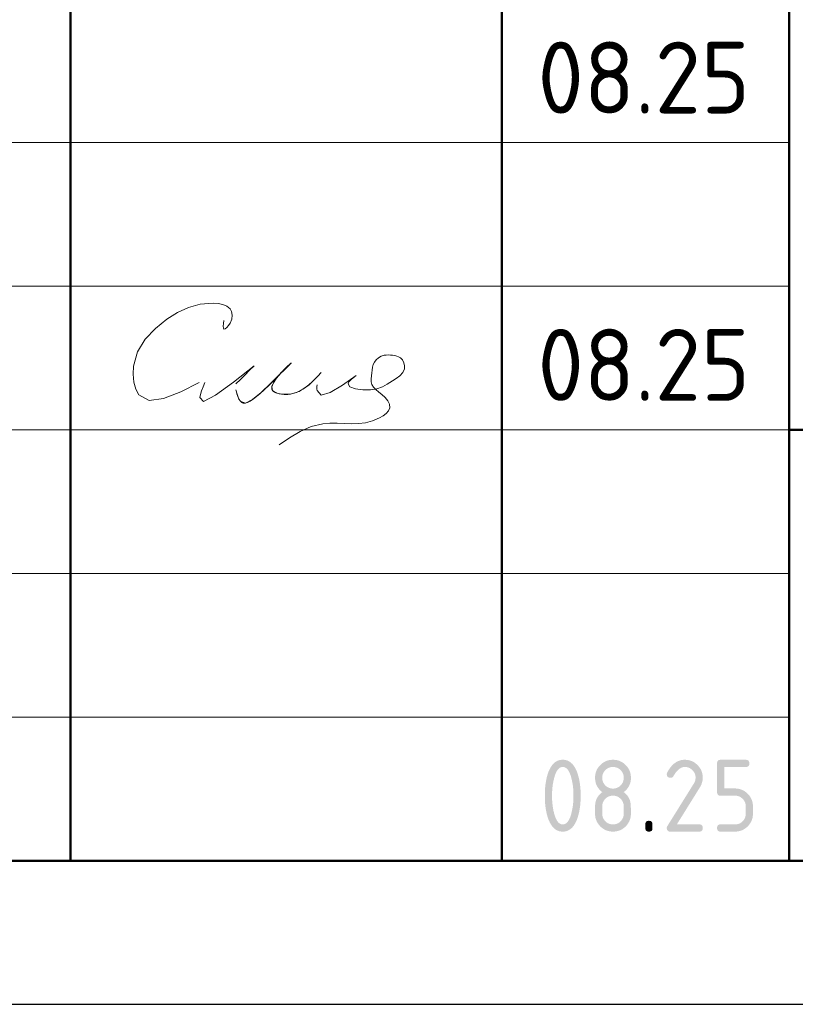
# Model space of a CAD drawing. Header units: millimetres. Extents: x 0 to 21000, y 0 to 14850.
# Tile 3 of 7: x 13411 to 14761, y 0 to 1714. Entities that reach past the tile are written whole.
import ezdxf

# ---------------------------------------------------------------- set-up
doc = ezdxf.new("R2010")
doc.units = ezdxf.units.MM
doc.layers.add('Standard', color=7, linetype='Continuous', lineweight=25)
doc.styles.add('ISOCPEUR', font='txt')

msp = doc.modelspace()

# ---------------------------------------------------------------- hatches: boundary and pattern name
at = {"layer": 'Standard', "linetype": 'Continuous', "lineweight": 25, "transparency": 33554687}
h = msp.add_hatch(color=7, dxfattribs=at)
h.paths.add_polyline_path([(14374.9, 363.1), (14374.9, 367), (14374.7, 370.8), (14374.5, 374.6), (14374.1, 378.2), (14373.7, 381.9), (14373.1, 385.4), (14372.4, 389), (14371.6, 392.4), (14371, 395), (14370.3, 397.3), (14369.6, 399.5), (14368.8, 401.5), (14368, 403.4), (14367.1, 405), (14366.2, 406.6), (14365.3, 407.9), (14364.3, 409.2), (14363.3, 410.2), (14362.2, 411.2), (14361.1, 411.8), (14360, 412.5), (14358.8, 412.8), (14357.5, 413.1), (14356.2, 413.1), (14355, 413.1), (14353.8, 412.8), (14352.6, 412.5), (14351.4, 411.8), (14350.3, 411.2), (14349.3, 410.2), (14348.2, 409.2), (14347.3, 407.9), (14346.3, 406.6), (14345.5, 405), (14344.6, 403.4), (14343.8, 401.4), (14343, 399.5), (14342.3, 397.2), (14341.6, 394.9), (14341, 392.3), (14340.1, 388.8), (14339.5, 385.2), (14338.8, 381.6), (14338.4, 378), (14338, 374.4), (14337.8, 370.6), (14337.6, 366.9), (14337.6, 363.1), (14337.6, 359.3), (14337.8, 355.5), (14338, 351.8), (14338.4, 348.1), (14338.8, 344.5), (14339.4, 340.9), (14340, 337.3), (14340.9, 333.9), (14341.5, 331.3), (14342.2, 329), (14342.9, 326.8), (14343.7, 324.8), (14344.5, 322.9), (14345.4, 321.3), (14346.3, 319.6), (14347.2, 318.4), (14348.2, 317.1), (14349.2, 316.1), (14350.3, 315.1), (14351.4, 314.5), (14352.5, 313.8), (14353.7, 313.5), (14354.9, 313.2), (14356.2, 313.2), (14357.5, 313.2), (14358.8, 313.5), (14360, 313.8), (14361.1, 314.5), (14362.2, 315.1), (14363.3, 316.1), (14364.3, 317.1), (14365.3, 318.4), (14366.2, 319.6), (14367.1, 321.3), (14368, 322.9), (14368.8, 324.8), (14369.6, 326.8), (14370.3, 329), (14371, 331.3), (14371.6, 333.9), (14372.4, 337.3), (14373.1, 340.9), (14373.7, 344.5), (14374.1, 348.1), (14374.5, 351.8), (14374.7, 355.5), (14374.9, 359.3)])
h.paths.add_polyline_path([(14387.4, 363.1), (14387.4, 360.4), (14387.4, 357.7), (14387.3, 355), (14387.1, 352.3), (14386.9, 349.7), (14386.7, 347.2), (14386.4, 344.7), (14386.1, 342.3), (14385.7, 339.9), (14385.3, 337.6), (14384.9, 335.3), (14384.4, 333), (14383.8, 330.8), (14383.2, 328.7), (14382.6, 326.5), (14382, 324.5), (14381, 321.5), (14379.8, 318.9), (14378.6, 316.3), (14377.3, 314.1), (14376, 311.8), (14374.6, 310), (14373.1, 308.1), (14371.5, 306.6), (14369.9, 305.1), (14368.1, 304), (14366.4, 302.9), (14364.5, 302.1), (14362.6, 301.4), (14360.5, 301), (14358.5, 300.6), (14356.2, 300.6), (14354, 300.6), (14352, 301), (14349.9, 301.4), (14348, 302.1), (14346.1, 302.9), (14344.3, 304), (14342.6, 305.1), (14341, 306.6), (14339.4, 308.1), (14337.9, 309.9), (14336.5, 311.8), (14335.2, 314), (14333.9, 316.2), (14332.7, 318.8), (14331.5, 321.4), (14330.5, 324.4), (14329.8, 326.4), (14329.2, 328.6), (14328.6, 330.7), (14328.1, 332.9), (14327.6, 335.2), (14327.2, 337.5), (14326.8, 339.8), (14326.4, 342.2), (14326.1, 344.7), (14325.8, 347.2), (14325.6, 349.7), (14325.4, 352.3), (14325.2, 354.9), (14325.1, 357.6), (14325.1, 360.3), (14325.1, 363.1), (14325.1, 365.9), (14325.1, 368.7), (14325.2, 371.4), (14325.4, 374), (14325.6, 376.6), (14325.8, 379.1), (14326.1, 381.6), (14326.4, 384), (14326.8, 386.5), (14327.2, 388.8), (14327.6, 391.1), (14328.1, 393.3), (14328.6, 395.6), (14329.2, 397.7), (14329.8, 399.8), (14330.5, 401.9), (14331.5, 404.8), (14332.7, 407.4), (14333.9, 410), (14335.2, 412.3), (14336.5, 414.5), (14337.9, 416.4), (14339.4, 418.2), (14341, 419.7), (14342.6, 421.2), (14344.3, 422.3), (14346.1, 423.4), (14348, 424.2), (14349.9, 424.9), (14352, 425.3), (14354, 425.6), (14356.2, 425.6), (14358.5, 425.6), (14360.5, 425.3), (14362.6, 424.9), (14364.5, 424.2), (14366.4, 423.4), (14368.1, 422.3), (14369.9, 421.2), (14371.5, 419.7), (14373.1, 418.2), (14374.6, 416.3), (14376, 414.5), (14377.3, 412.2), (14378.6, 410), (14379.8, 407.4), (14381, 404.8), (14382, 401.8), (14382.6, 399.7), (14383.2, 397.6), (14383.8, 395.5), (14384.4, 393.3), (14384.9, 391), (14385.3, 388.7), (14385.7, 386.4), (14386.1, 384), (14386.4, 381.6), (14386.7, 379.1), (14386.9, 376.5), (14387.1, 373.9), (14387.3, 371.3), (14387.4, 368.6), (14387.4, 365.9)], flags=16)
h = msp.add_hatch(color=7, dxfattribs=at)
h.paths.add_polyline_path([(14443.7, 313.2), (14445.6, 313.2), (14447.4, 313.5), (14449.2, 313.8), (14450.9, 314.5), (14452.6, 315.2), (14454.1, 316.2), (14455.6, 317.2), (14456.9, 318.6), (14458.3, 320), (14459.3, 321.5), (14460.3, 323), (14461, 324.7), (14461.7, 326.3), (14462, 328.1), (14462.3, 329.9), (14462.3, 331.9), (14462.3, 344.4), (14462.3, 346.4), (14462, 348.1), (14461.7, 349.9), (14461, 351.6), (14460.3, 353.3), (14459.3, 354.8), (14458.2, 356.3), (14456.9, 357.7), (14455.5, 359), (14454, 360.1), (14452.5, 361.1), (14450.8, 361.8), (14449.2, 362.5), (14447.4, 362.8), (14445.6, 363.2), (14443.7, 363.2), (14441.7, 363.2), (14439.9, 362.8), (14438.1, 362.5), (14436.5, 361.8), (14434.8, 361.1), (14433.3, 360.1), (14431.8, 359.1), (14430.4, 357.7), (14429.1, 356.3), (14428.1, 354.8), (14427, 353.3), (14426.4, 351.7), (14425.7, 350), (14425.3, 348.2), (14425, 346.4), (14425, 344.4), (14425, 331.9), (14425, 329.9), (14425.3, 328.1), (14425.7, 326.3), (14426.4, 324.7), (14427, 323), (14428.1, 321.5), (14429.1, 320), (14430.4, 318.6), (14431.8, 317.2), (14433.3, 316.2), (14434.8, 315.2), (14436.5, 314.5), (14438.1, 313.8), (14439.9, 313.5), (14441.7, 313.2)])
h.paths.add_polyline_path([(14443.7, 300.6), (14442.1, 300.6), (14440.5, 300.8), (14438.9, 300.9), (14437.4, 301.2), (14435.9, 301.5), (14434.5, 301.9), (14433.1, 302.4), (14431.7, 302.9), (14430.3, 303.5), (14429, 304.2), (14427.7, 304.9), (14426.4, 305.8), (14425.1, 306.6), (14423.9, 307.6), (14422.7, 308.6), (14421.6, 309.8), (14420.5, 310.9), (14419.5, 312.1), (14418.5, 313.3), (14417.6, 314.6), (14416.8, 315.9), (14416, 317.2), (14415.3, 318.5), (14414.8, 319.9), (14414.2, 321.3), (14413.8, 322.7), (14413.3, 324.1), (14413.1, 325.6), (14412.8, 327.1), (14412.6, 328.7), (14412.5, 330.3), (14412.5, 331.9), (14412.5, 344.4), (14412.5, 346.3), (14412.7, 348.2), (14412.9, 350), (14413.3, 351.8), (14413.7, 353.5), (14414.2, 355.2), (14414.8, 356.8), (14415.6, 358.4), (14416.4, 360), (14417.4, 361.4), (14418.4, 362.9), (14419.5, 364.3), (14420.7, 365.7), (14422.1, 366.9), (14423.4, 368.2), (14425, 369.4), (14423.4, 370.6), (14422.1, 371.9), (14420.7, 373.1), (14419.5, 374.5), (14418.4, 375.9), (14417.4, 377.3), (14416.4, 378.8), (14415.6, 380.4), (14414.8, 381.9), (14414.2, 383.6), (14413.7, 385.3), (14413.3, 387), (14412.9, 388.8), (14412.7, 390.6), (14412.5, 392.4), (14412.5, 394.4), (14412.5, 396), (14412.6, 397.6), (14412.8, 399.1), (14413.1, 400.6), (14413.3, 402.1), (14413.8, 403.6), (14414.2, 405), (14414.8, 406.4), (14415.3, 407.8), (14416, 409.1), (14416.8, 410.4), (14417.6, 411.7), (14418.5, 413), (14419.5, 414.2), (14420.5, 415.4), (14421.6, 416.5), (14422.7, 417.6), (14423.9, 418.6), (14425.1, 419.6), (14426.4, 420.5), (14427.7, 421.4), (14429, 422.1), (14430.3, 422.8), (14431.7, 423.4), (14433.1, 423.9), (14434.5, 424.4), (14435.9, 424.8), (14437.4, 425.1), (14438.9, 425.4), (14440.5, 425.5), (14442.1, 425.6), (14443.7, 425.6), (14445.3, 425.6), (14446.9, 425.5), (14448.4, 425.4), (14449.9, 425.1), (14451.4, 424.8), (14452.8, 424.4), (14454.3, 423.9), (14455.7, 423.4), (14457, 422.8), (14458.4, 422.1), (14459.7, 421.4), (14460.9, 420.5), (14462.2, 419.6), (14463.4, 418.6), (14464.6, 417.6), (14465.7, 416.5), (14466.9, 415.4), (14467.9, 414.2), (14468.9, 413), (14469.7, 411.7), (14470.6, 410.4), (14471.3, 409.1), (14472, 407.8), (14472.6, 406.4), (14473.2, 405), (14473.6, 403.6), (14474, 402.1), (14474.3, 400.6), (14474.6, 399.1), (14474.7, 397.6), (14474.9, 396), (14474.9, 394.4), (14474.9, 392.4), (14474.7, 390.6), (14474.5, 388.8), (14474.1, 387), (14473.7, 385.3), (14473.1, 383.6), (14472.5, 381.9), (14471.7, 380.4), (14471, 378.8), (14470, 377.3), (14469, 375.9), (14467.8, 374.5), (14466.7, 373.1), (14465.3, 371.9), (14463.9, 370.6), (14462.3, 369.4), (14464.6, 367.7), (14466.4, 365.8), (14468.3, 363.9), (14469.7, 361.8), (14471.1, 359.7), (14472.1, 357.4), (14473.1, 355.1), (14473.7, 352.6), (14473.9, 352), (14474, 351.2), (14474.1, 350.4), (14474.2, 349.5), (14474.3, 348.5), (14474.4, 347.4), (14474.5, 346.2), (14474.6, 344.9), (14474.6, 343.6), (14474.7, 342.2), (14474.8, 340.7), (14474.8, 339.1), (14474.8, 337.5), (14474.8, 335.7), (14474.9, 333.9), (14474.9, 331.9), (14474.9, 330.3), (14474.7, 328.7), (14474.6, 327.1), (14474.3, 325.6), (14474, 324.1), (14473.6, 322.7), (14473.2, 321.3), (14472.6, 319.9), (14472, 318.5), (14471.3, 317.2), (14470.6, 315.9), (14469.7, 314.6), (14468.9, 313.3), (14467.9, 312.1), (14466.9, 310.9), (14465.7, 309.8), (14464.6, 308.6), (14463.4, 307.6), (14462.2, 306.6), (14460.9, 305.8), (14459.7, 304.9), (14458.4, 304.2), (14457, 303.5), (14455.7, 302.9), (14454.3, 302.4), (14452.8, 301.9), (14451.4, 301.5), (14449.9, 301.2), (14448.4, 300.9), (14446.9, 300.8), (14445.3, 300.6)], flags=16)
h.paths.add_polyline_path([(14443.7, 375.6), (14445.6, 375.6), (14447.4, 376), (14449.2, 376.3), (14450.9, 377), (14452.6, 377.7), (14454.1, 378.7), (14455.6, 379.7), (14456.9, 381.1), (14458.3, 382.4), (14459.3, 383.9), (14460.3, 385.4), (14461, 387.1), (14461.7, 388.8), (14462, 390.6), (14462.3, 392.4), (14462.3, 394.4), (14462.3, 396.3), (14462, 398.1), (14461.7, 399.9), (14461, 401.6), (14460.3, 403.2), (14459.3, 404.7), (14458.2, 406.2), (14456.9, 407.6), (14455.5, 409), (14454, 410), (14452.5, 411.1), (14450.8, 411.7), (14449.2, 412.4), (14447.4, 412.8), (14445.6, 413.1), (14443.7, 413.1), (14441.7, 413.1), (14439.9, 412.8), (14438.1, 412.4), (14436.5, 411.7), (14434.8, 411.1), (14433.3, 410), (14431.8, 409), (14430.4, 407.7), (14429.1, 406.3), (14428.1, 404.8), (14427, 403.3), (14426.4, 401.6), (14425.7, 400), (14425.3, 398.1), (14425, 396.3), (14425, 394.4), (14425, 392.4), (14425.3, 390.6), (14425.7, 388.8), (14426.4, 387.1), (14427, 385.4), (14428.1, 383.9), (14429.1, 382.4), (14430.4, 381.1), (14431.8, 379.7), (14433.3, 378.7), (14434.8, 377.7), (14436.5, 377), (14438.1, 376.3), (14439.9, 376), (14441.7, 375.6)])
for points in [[(14568.6, 425.6), (14570.2, 425.6), (14571.8, 425.5), (14573.3, 425.4), (14574.8, 425.1), (14576.3, 424.8), (14577.8, 424.4), (14579.2, 423.9), (14580.6, 423.4), (14582, 422.8), (14583.3, 422.1), (14584.6, 421.4), (14585.9, 420.5), (14587.1, 419.6), (14588.3, 418.6), (14589.5, 417.6), (14590.7, 416.5), (14591.8, 415.4), (14592.8, 414.2), (14593.8, 413), (14594.7, 411.7), (14595.5, 410.4), (14596.3, 409.1), (14597, 407.8), (14597.5, 406.4), (14598.1, 405), (14598.5, 403.6), (14599, 402.1), (14599.2, 400.6), (14599.5, 399.1), (14599.7, 397.6), (14599.8, 396), (14599.8, 394.4), (14599.8, 392.2), (14599.5, 389.9), (14599.1, 387.7), (14598.4, 385.5), (14597.7, 383.2), (14596.6, 380.9), (14595.6, 378.7), (14594.1, 376.4), (14554.8, 313.2), (14593.6, 313.2), (14594.4, 313.2), (14595, 313.1), (14595.7, 313), (14596.3, 312.8), (14596.9, 312.6), (14597.4, 312.3), (14597.9, 312), (14598.3, 311.6), (14598.7, 311.2), (14598.9, 310.7), (14599.2, 310.2), (14599.4, 309.6), (14599.6, 309.1), (14599.7, 308.4), (14599.8, 307.7), (14599.8, 306.9), (14599.8, 306.1), (14599.7, 305.4), (14599.6, 304.8), (14599.4, 304.2), (14599.2, 303.6), (14598.9, 303.1), (14598.7, 302.6), (14598.3, 302.2), (14597.9, 301.8), (14597.4, 301.5), (14596.9, 301.2), (14596.3, 301), (14595.7, 300.8), (14595, 300.7), (14594.4, 300.6), (14593.6, 300.6), (14543.6, 300.6), (14542.8, 300.6), (14542.1, 300.7), (14541.4, 300.8), (14540.9, 301), (14540.3, 301.2), (14539.8, 301.5), (14539.3, 301.8), (14538.9, 302.2), (14538.5, 302.6), (14538.2, 303.1), (14537.9, 303.6), (14537.7, 304.2), (14537.5, 304.7), (14537.4, 305.4), (14537.3, 306.1), (14537.3, 306.9), (14537.3, 307.8), (14537.6, 308.7), (14537.9, 309.6), (14538.4, 310.5), (14584.2, 384.1), (14585, 385.3), (14585.6, 386.6), (14586.2, 387.9), (14586.5, 389.1), (14586.9, 390.4), (14587.1, 391.7), (14587.3, 393.1), (14587.3, 394.4), (14587.3, 396.3), (14587, 398.1), (14586.6, 399.9), (14585.9, 401.6), (14585.3, 403.2), (14584.2, 404.7), (14583.2, 406.3), (14581.8, 407.6), (14580.5, 409), (14578.9, 410), (14577.4, 411.1), (14575.8, 411.7), (14574.1, 412.4), (14572.3, 412.8), (14570.5, 413.1), (14568.6, 413.1), (14567.3, 413.1), (14566, 412.9), (14564.7, 412.6), (14563.4, 412.1), (14562.1, 411.6), (14560.9, 410.9), (14559.6, 410.2), (14558.4, 409.2), (14557.2, 408.2), (14556, 407), (14554.8, 405.8), (14553.6, 404.3), (14552.4, 402.8), (14551.3, 401.1), (14550.1, 399.4), (14549, 397.4), (14548.6, 396.6), (14548, 396.1), (14547.5, 395.5), (14546.8, 395.1), (14546.1, 394.8), (14545.3, 394.6), (14544.5, 394.4), (14543.6, 394.4), (14542.8, 394.4), (14542.1, 394.5), (14541.4, 394.6), (14540.9, 394.8), (14540.3, 395), (14539.8, 395.3), (14539.3, 395.6), (14538.9, 395.9), (14538.5, 396.3), (14538.2, 396.8), (14537.9, 397.3), (14537.7, 397.9), (14537.5, 398.5), (14537.4, 399.2), (14537.3, 399.8), (14537.3, 400.6), (14537.3, 401.3), (14537.5, 402), (14537.6, 402.6), (14537.9, 403.2), (14539.4, 406), (14540.9, 408.4), (14542.5, 410.9), (14544.2, 413), (14545.9, 415.1), (14547.7, 416.9), (14549.5, 418.6), (14551.4, 420), (14553.3, 421.4), (14555.3, 422.5), (14557.4, 423.5), (14559.5, 424.2), (14561.7, 424.9), (14563.9, 425.3), (14566.2, 425.6)], [(14624.8, 369.4), (14624.8, 419.4), (14624.8, 420.2), (14624.9, 420.9), (14625, 421.5), (14625.2, 422.1), (14625.4, 422.7), (14625.7, 423.2), (14626, 423.7), (14626.4, 424.1), (14626.7, 424.5), (14627.2, 424.8), (14627.7, 425.1), (14628.3, 425.3), (14628.9, 425.4), (14629.6, 425.5), (14630.3, 425.6), (14631, 425.6), (14674.7, 425.6), (14675.4, 425.6), (14676.1, 425.5), (14676.8, 425.4), (14677.4, 425.3), (14678, 425.1), (14678.5, 424.8), (14679, 424.5), (14679.3, 424.1), (14679.7, 423.7), (14680, 423.2), (14680.3, 422.7), (14680.5, 422.1), (14680.7, 421.5), (14680.8, 420.8), (14680.9, 420.2), (14680.9, 419.4), (14680.9, 418.6), (14680.8, 417.9), (14680.7, 417.2), (14680.5, 416.6), (14680.3, 416.1), (14680, 415.6), (14679.7, 415.1), (14679.3, 414.7), (14679, 414.3), (14678.5, 414), (14678, 413.7), (14677.4, 413.5), (14676.8, 413.3), (14676.1, 413.2), (14675.4, 413.1), (14674.7, 413.1), (14637.3, 413.1), (14637.3, 375.7), (14656, 375.7), (14657.6, 375.7), (14659.2, 375.5), (14660.8, 375.4), (14662.2, 375.1), (14663.7, 374.8), (14665.2, 374.4), (14666.6, 373.9), (14668, 373.4), (14669.4, 372.8), (14670.7, 372.1), (14672, 371.4), (14673.3, 370.5), (14674.5, 369.6), (14675.7, 368.6), (14676.9, 367.6), (14678.1, 366.5), (14679.2, 365.3), (14680.2, 364.1), (14681.2, 362.9), (14682.1, 361.7), (14682.9, 360.4), (14683.6, 359.1), (14684.3, 357.7), (14684.9, 356.4), (14685.5, 355), (14685.9, 353.5), (14686.3, 352.1), (14686.6, 350.6), (14686.9, 349.1), (14687, 347.6), (14687.2, 346), (14687.2, 344.4), (14687.2, 331.9), (14687.2, 330.3), (14687, 328.7), (14686.9, 327.2), (14686.6, 325.7), (14686.3, 324.1), (14685.9, 322.7), (14685.5, 321.3), (14684.9, 319.9), (14684.3, 318.5), (14683.6, 317.2), (14682.9, 315.9), (14682, 314.6), (14681.2, 313.3), (14680.2, 312.1), (14679.2, 310.9), (14678, 309.8), (14676.9, 308.6), (14675.7, 307.6), (14674.5, 306.6), (14673.2, 305.8), (14671.9, 304.9), (14670.6, 304.2), (14669.3, 303.5), (14667.9, 302.9), (14666.5, 302.4), (14665.1, 301.9), (14663.7, 301.5), (14662.2, 301.2), (14660.7, 300.9), (14659.1, 300.8), (14657.6, 300.6), (14656, 300.6), (14631, 300.6), (14630.3, 300.6), (14629.6, 300.7), (14628.9, 300.8), (14628.3, 301), (14627.7, 301.2), (14627.2, 301.5), (14626.7, 301.8), (14626.4, 302.2), (14626, 302.6), (14625.7, 303.1), (14625.4, 303.6), (14625.2, 304.2), (14625, 304.8), (14624.9, 305.4), (14624.8, 306.1), (14624.8, 306.9), (14624.8, 307.7), (14624.9, 308.4), (14625, 309.1), (14625.2, 309.6), (14625.4, 310.2), (14625.7, 310.7), (14626, 311.2), (14626.4, 311.6), (14626.7, 312), (14627.2, 312.3), (14627.7, 312.6), (14628.3, 312.8), (14628.9, 313), (14629.6, 313.1), (14630.3, 313.2), (14631, 313.2), (14656, 313.2), (14657.9, 313.2), (14659.7, 313.5), (14661.5, 313.8), (14663.2, 314.5), (14664.9, 315.2), (14666.4, 316.2), (14667.9, 317.2), (14669.2, 318.6), (14670.6, 320), (14671.6, 321.5), (14672.6, 323), (14673.3, 324.7), (14674, 326.3), (14674.3, 328.1), (14674.7, 329.9), (14674.7, 331.9), (14674.7, 344.4), (14674.7, 346.3), (14674.3, 348.1), (14674, 349.9), (14673.3, 351.6), (14672.6, 353.3), (14671.6, 354.8), (14670.6, 356.3), (14669.2, 357.7), (14667.8, 359), (14666.3, 360.1), (14664.8, 361.1), (14663.1, 361.8), (14661.5, 362.5), (14659.7, 362.8), (14657.9, 363.1), (14656, 363.1), (14631, 363.1), (14630.3, 363.1), (14629.6, 363.2), (14628.9, 363.3), (14628.3, 363.5), (14627.7, 363.7), (14627.2, 364), (14626.7, 364.3), (14626.4, 364.7), (14626, 365.1), (14625.7, 365.6), (14625.4, 366.1), (14625.2, 366.7), (14625, 367.2), (14624.9, 367.9), (14624.8, 368.6)], [(14499.9, 313.2), (14499.9, 313.9), (14500, 314.6), (14500.1, 315.3), (14500.3, 315.9), (14500.5, 316.5), (14500.8, 317), (14501.1, 317.5), (14501.5, 317.9), (14501.9, 318.3), (14502.4, 318.5), (14502.8, 318.8), (14503.4, 319), (14504, 319.2), (14504.7, 319.3), (14505.4, 319.4), (14506.2, 319.4), (14507, 319.4), (14507.6, 319.3), (14508.3, 319.2), (14508.9, 319), (14509.5, 318.8), (14510, 318.5), (14510.5, 318.3), (14510.9, 317.9), (14511.3, 317.5), (14511.6, 317), (14511.8, 316.5), (14512, 315.9), (14512.2, 315.3), (14512.3, 314.6), (14512.4, 313.9), (14512.4, 313.2), (14512.4, 306.9), (14512.4, 306.1), (14512.3, 305.4), (14512.2, 304.8), (14512, 304.2), (14511.8, 303.6), (14511.6, 303.1), (14511.3, 302.6), (14510.9, 302.2), (14510.5, 301.8), (14510, 301.5), (14509.5, 301.2), (14508.9, 301), (14508.3, 300.8), (14507.6, 300.7), (14507, 300.6), (14506.2, 300.6), (14505.4, 300.6), (14504.7, 300.7), (14504, 300.8), (14503.4, 301), (14502.8, 301.2), (14502.4, 301.5), (14501.9, 301.8), (14501.5, 302.2), (14501.1, 302.6), (14500.8, 303.1), (14500.5, 303.6), (14500.3, 304.2), (14500.1, 304.8), (14500, 305.4), (14499.9, 306.1), (14499.9, 306.9)]]:
    msp.add_hatch(color=7, dxfattribs=at).paths.add_polyline_path(points, flags=16)

# ---------------------------------------------------------------- linework, layer by layer
at = {"layer": 'Standard', "color": 7, "linetype": 'Continuous', "lineweight": 50, "transparency": 33554687}
for p, q in [((13500, 250), (13500, 3000)), ((14250, 250), (14250, 3000)), ((14750, 250), (14750, 3000)), ((14750, 1000), (20750, 1000))]:
    msp.add_line(p, q, dxfattribs=at)
at = {"layer": 'Standard', "color": 7, "linetype": 'Continuous', "lineweight": 13, "transparency": 33554687}
for p, q in [((11500, 1500), (14750, 1500)), ((11500, 1250), (14750, 1250)), ((11500, 1250), (14750, 1250)), ((11500, 1000), (14750, 1000)), ((11500, 1000), (14750, 1000)), ((11500, 750), (14750, 750)), ((11500, 500), (14750, 500))]:
    msp.add_line(p, q, dxfattribs=at)
at = {"layer": 'Standard', "color": 7, "linetype": 'Continuous', "lineweight": 25, "transparency": 33554687}
msp.add_line((11500, 250), (20750, 250), dxfattribs=at)
msp.add_line((11500, 250), (20750, 250), dxfattribs=at)
msp.add_line((11500, 250), (20750, 250), dxfattribs=at)
msp.add_lwpolyline([(0, 0), (21000, 0), (21000, 14850), (0, 14850), (0, 0)], close=True, dxfattribs=at)
at = {"layer": 'Standard', "color": 7, "linetype": 'Continuous', "lineweight": 50, "transparency": 33554687}
msp.add_lwpolyline([(1000, 14600), (20750, 14600), (20750, 250), (1000, 250), (1000, 14600)], close=True, dxfattribs=at)
at = {"layer": 'Standard', "color": 7, "linetype": 'Continuous', "lineweight": 13, "transparency": 33554687}
msp.add_lwpolyline([(20750, 14600), (1000, 14600), (1000, 250), (20750, 250), (20750, 14600)], dxfattribs=at)
at = {"layer": 'Standard', "color": 7, "linetype": 'Continuous', "lineweight": 25, "transparency": 33554687}
msp.add_lwpolyline([(20750, 3000), (11500, 3000), (11500, 250), (20750, 250), (20750, 3000)], dxfattribs=at)
at = {"layer": 'Standard', "color": 250, "linetype": 'Continuous', "lineweight": 18, "true_color": 0x2d2d2d, "transparency": 33554687}
for points in [[(13766.8, 1190.3), (13766.1, 1185), (13765.6, 1180.4), (13765.8, 1176.9), (13766.8, 1175.3), (13768.9, 1175.8), (13771.7, 1178.2), (13774.7, 1181.7), (13777.4, 1185.9), (13780.3, 1192.9), (13781.2, 1199.7), (13780.2, 1205.8), (13777.4, 1210.9), (13772, 1215.5), (13764.8, 1218.4), (13756.6, 1219.9), (13748, 1220.5), (13725.6, 1218.8), (13705, 1213), (13685.8, 1204), (13667.7, 1192.5), (13647.5, 1176.5), (13629.9, 1157.8), (13616.6, 1136), (13609.4, 1110.8), (13608.7, 1096.7), (13609.9, 1082.9), (13613.3, 1070.5), (13618.7, 1060.7), (13636.7, 1051.3), (13661.8, 1054.6), (13691.6, 1066.3), (13723.8, 1082.2)], [(13935.9, 1099.6), (13935.6, 1099.3), (13935.4, 1099), (13935.1, 1098.7), (13934.9, 1098.4), (13931.1, 1094.4), (13927.3, 1090.3), (13923.4, 1086.4), (13919.4, 1082.5), (13916.8, 1080.2), (13914.3, 1078), (13911.6, 1075.9), (13908.9, 1073.8), (13906.6, 1072.3), (13904.3, 1070.8), (13902, 1069.4), (13899.5, 1068), (13897.4, 1067), (13895.2, 1066), (13893, 1065.1), (13890.8, 1064.3), (13888.7, 1063.6), (13886.5, 1063), (13884.4, 1062.5), (13882.2, 1062.2), (13880, 1061.9), (13877.9, 1061.7), (13875.7, 1061.6), (13873.6, 1061.5), (13871.4, 1061.6), (13869.2, 1061.8), (13867, 1062), (13864.8, 1062.4), (13863.1, 1062.7), (13861.3, 1063.2), (13859.6, 1063.7), (13857.9, 1064.3), (13856.8, 1064.7), (13855.7, 1065.2), (13854.7, 1065.8), (13853.7, 1066.5), (13853.1, 1066.9), (13852.6, 1067.4), (13852, 1067.9), (13851.5, 1068.5), (13851.2, 1069), (13850.9, 1069.5), (13850.7, 1070.1), (13850.4, 1070.6), (13850.3, 1071.2), (13850.1, 1071.9), (13850.1, 1072.5), (13850, 1073.2), (13850.1, 1074.1), (13850.2, 1075), (13850.4, 1075.8), (13850.6, 1076.7), (13851, 1078.1), (13851.6, 1079.4), (13852.2, 1080.7), (13852.8, 1081.9), (13854.1, 1084), (13855.4, 1085.9), (13856.8, 1087.9), (13858.2, 1089.8), (13860.9, 1093.2), (13863.7, 1096.5), (13866.6, 1099.7), (13869.7, 1102.8), (13873.1, 1106), (13876.6, 1109.2), (13880, 1112.6), (13883.4, 1116.2), (13883.5, 1116.3), (13883.6, 1116.4), (13883.7, 1116.5), (13883.8, 1116.6), (13883.8, 1116.6), (13883.8, 1116.6), (13883.8, 1116.6), (13883.8, 1116.6), (13883.8, 1116.6), (13883.8, 1116.6), (13883.8, 1116.6), (13883.8, 1116.6), (13883.8, 1116.6), (13883.8, 1116.6), (13883.8, 1116.6), (13883.8, 1116.6), (13883.8, 1116.6), (13883.8, 1116.6), (13883.8, 1116.6), (13883.8, 1116.5), (13883.8, 1116.5), (13883.7, 1116.4), (13883.6, 1116.3), (13883.6, 1116.2), (13877.4, 1110.8), (13871.8, 1105.2), (13866.4, 1099.5), (13861.1, 1093.8), (13853.5, 1085.9), (13845.6, 1078), (13837.6, 1070.4), (13829.3, 1062.9), (13826.5, 1060.4), (13823.6, 1057.9), (13820.6, 1055.5), (13817.6, 1053.3), (13815.8, 1052), (13814, 1050.8), (13812.2, 1049.7), (13810.2, 1048.7), (13809, 1048.2), (13807.8, 1047.7), (13806.6, 1047.3), (13805.3, 1046.9), (13804.4, 1046.7), (13803.5, 1046.6), (13802.6, 1046.6), (13801.7, 1046.6), (13801, 1046.7), (13800.3, 1046.8), (13799.7, 1046.9), (13799, 1047.2), (13798.4, 1047.4), (13797.8, 1047.8), (13797.2, 1048.1), (13796.6, 1048.6), (13796, 1049.1), (13795.4, 1049.7), (13794.9, 1050.4), (13794.4, 1051.1), (13793.6, 1052.3), (13792.9, 1053.6), (13792.3, 1054.9), (13791.7, 1056.3), (13790.5, 1059.6), (13789.4, 1062.9), (13788.5, 1066.3), (13787.6, 1069.8)], [(13787.6, 1069.8), (13789.2, 1064), (13790.9, 1058.5), (13792.8, 1053.7), (13795.1, 1050), (13804.3, 1046.7), (13816.6, 1052.6), (13831.4, 1064.8), (13848, 1080.8), (13861.9, 1094.6), (13874.2, 1106.7), (13882.1, 1114.7), (13883.3, 1116.2), (13880.8, 1113.9), (13876.6, 1109.8), (13871.3, 1104.5), (13865.6, 1098.5), (13858.5, 1090.1), (13852.9, 1082), (13850.1, 1074.6), (13851.5, 1068.6), (13854.5, 1065.9), (13858.9, 1063.9), (13864, 1062.5), (13869.5, 1061.8), (13882.4, 1062.2), (13894.2, 1065.6), (13905, 1071.2), (13914.7, 1078.4), (13920.3, 1083.4), (13925.6, 1088.6), (13930.8, 1094.1), (13935.9, 1099.6)], [(13996.9, 1094.4), (13991.9, 1090.7), (13987.5, 1087), (13984.3, 1083.5), (13982.8, 1080.3), (13986, 1075), (13995.6, 1071.5), (14008.5, 1069.6), (14021.7, 1069.7), (14033, 1071.6), (14042.4, 1075.1), (14051, 1079.7), (14059.8, 1085.2), (14066.7, 1089.4), (14073.1, 1094.2), (14078.3, 1099.7), (14081, 1106.4), (14081.1, 1111.6), (14079.8, 1116.9), (14077.3, 1121.7), (14073.7, 1125.5), (14070.7, 1127.2), (14067.4, 1128.4), (14063.9, 1129.2), (14060.3, 1129.7), (14056.5, 1130.1), (14052.8, 1130.3), (14049.1, 1130.2), (14045.4, 1129.7), (14040.3, 1128), (14035.7, 1125.4), (14031.6, 1121.9), (14028.5, 1117.9), (14026.5, 1113.6), (14025.3, 1109), (14024.6, 1104.1), (14024, 1099.1), (14023.3, 1093.8), (14022.9, 1088.6), (14023, 1083.6), (14024, 1079.1), (14026.8, 1074.3), (14031.1, 1070), (14036.2, 1065.8), (14041.7, 1061.4), (14047.3, 1056.1), (14051.9, 1050.3), (14054.8, 1044.4), (14055.4, 1038.5), (14053.3, 1033.3), (14049.2, 1028.6), (14043.8, 1024.4), (14037.7, 1020.8), (14025.4, 1015.5), (14013.3, 1012.4), (14001, 1011), (13988.7, 1010.7), (13976.2, 1011.2), (13963.5, 1011.7), (13951, 1011.7), (13938.7, 1010.7), (13918.8, 1005.6), (13899.7, 997), (13881.1, 986.1), (13862.9, 974)], [(13733.8, 1082.2), (13730.7, 1074.8), (13728, 1067.8), (13725.8, 1061.5), (13724.6, 1056.3), (13731.1, 1049.3), (13752.3, 1060.2), (13783.4, 1082.9), (13819.4, 1111.6)], [(13819.4, 1111.6), (13811.4, 1103.6), (13803.5, 1095.7), (13795.5, 1087.7), (13787.6, 1079.8)], [(13928.8, 1078.4), (13928.7, 1075.7), (13928.6, 1073.1), (13928.6, 1070.6), (13928.8, 1068.4), (13936, 1060.6), (13951.6, 1065.1), (13972.9, 1077.7), (13996.9, 1094.4)]]:
    msp.add_lwpolyline(points, dxfattribs=at)

# ---------------------------------------------------------------- texts
at = {"layer": 'Standard', "color": 7, "linetype": 'Continuous', "lineweight": 25, "transparency": 33554687, "char_height": 125, "width": 445.84, "attachment_point": 7, "style": 'ISOCPEUR'}
for insert in [(14312.5, 1550.6), (14312.5, 1050.6)]:
    msp.add_mtext('\\W0.94;08.25', dxfattribs=dict(at, insert=insert))

doc.saveas('drawing.dxf')
